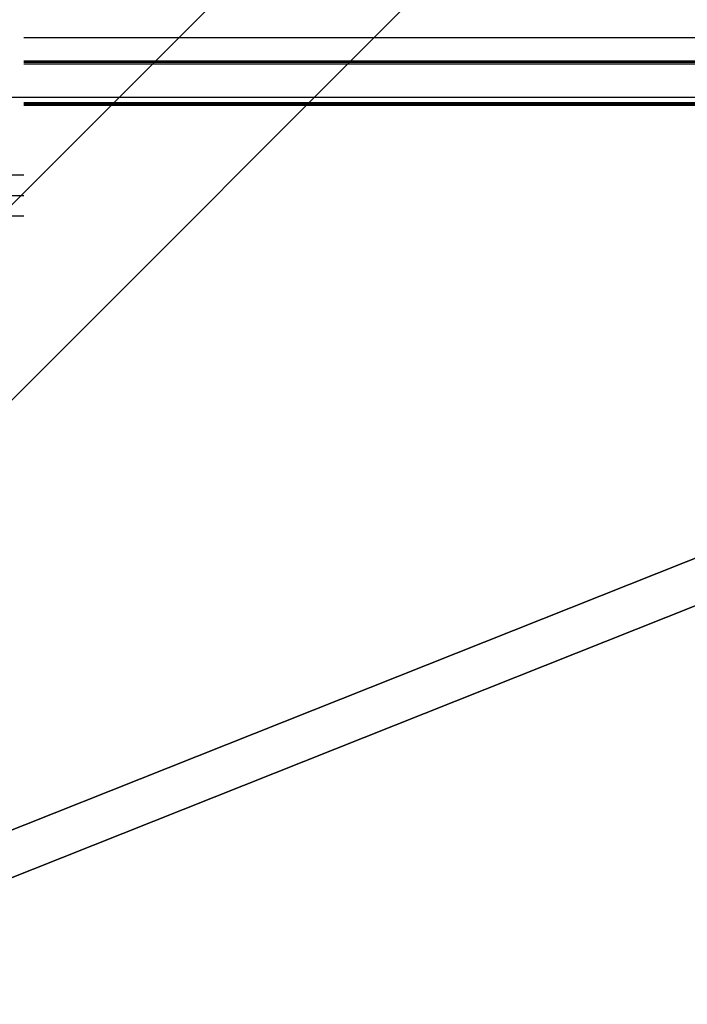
# Model space of a CAD drawing. Header units: millimetres. Extents: x -1690 to 192, y -898 to 54.
# Tile 50 of 256: x -1575 to -1553, y -835 to -803. Entities that reach past the tile are written whole.
import ezdxf

# ---------------------------------------------------------------- set-up
doc = ezdxf.new("R2010")
doc.units = ezdxf.units.MM
doc.header["$MEASUREMENT"] = 0
doc.layers.add('OVIDIO 186x93x72h', color=7, linetype='Continuous')

msp = doc.modelspace()

# ---------------------------------------------------------------- linework, layer by layer
at = {"layer": 'OVIDIO 186x93x72h', "extrusion": (0.235702, 0.235702, 0.942809)}
for points in [[(537.225, 1860.592), (537.225, 1756.052)], [(541.683, 1876.034), (541.683, 1770.626)]]:
    msp.add_lwpolyline(points, dxfattribs=at)
at = {"layer": 'OVIDIO 186x93x72h', "extrusion": (1, 0, 0)}
for points in [[(-805.482, 676.569), (-805.402, 676.53), (-805.321, 676.492), (-805.238, 676.457), (-805.153, 676.422), (-805.067, 676.39), (-804.98, 676.359), (-804.891, 676.33), (-804.801, 676.303), (-804.71, 676.278), (-804.617, 676.254), (-804.523, 676.233), (-804.428, 676.214), (-804.332, 676.198), (-804.236, 676.183), (-804.138, 676.171), (-804.039, 676.161), (-803.94, 676.154), (-803.84, 676.149), (-803.74, 676.147), (-803.639, 676.147), (-803.537, 676.149), (-803.436, 676.155), (-803.334, 676.162), (-803.232, 676.173), (-803.131, 676.186), (-803.029, 676.202), (-802.928, 676.22), (-802.827, 676.241), (-802.726, 676.265), (-802.626, 676.291), (-802.527, 676.32), (-802.428, 676.352), (-802.33, 676.386), (-802.233, 676.422), (-802.138, 676.461), (-802.043, 676.503), (-801.949, 676.546), (-801.857, 676.592), (-801.767, 676.641), (-801.677, 676.691), (-801.59, 676.744), (-801.504, 676.799), (-801.419, 676.855), (-801.337, 676.914), (-801.256, 676.975), (-801.177, 677.037), (-801.1, 677.101), (-801.025, 677.166), (-800.952, 677.233), (-800.881, 677.301), (-800.812, 677.371), (-800.746, 677.442), (-800.681, 677.514), (-800.619, 677.587), (-800.558, 677.661), (-800.5, 677.736), (-800.445, 677.812), (-800.391, 677.889), (-800.34, 677.966), (-800.29, 678.043), (-800.243, 678.121), (-800.199, 678.2), (-800.156, 678.278), (-800.115, 678.357)], [(-800.115, 678.357), (-800.156, 678.278), (-800.199, 678.2), (-800.243, 678.121), (-800.29, 678.043), (-800.34, 677.966), (-800.391, 677.889), (-800.445, 677.812), (-800.5, 677.736), (-800.558, 677.661), (-800.619, 677.587), (-800.681, 677.514), (-800.746, 677.442), (-800.812, 677.371), (-800.881, 677.301), (-800.952, 677.233), (-801.025, 677.166), (-801.1, 677.101), (-801.177, 677.037), (-801.256, 676.975), (-801.337, 676.914), (-801.419, 676.855), (-801.504, 676.799), (-801.59, 676.744), (-801.677, 676.691), (-801.767, 676.641), (-801.857, 676.592), (-801.949, 676.546), (-802.043, 676.503), (-802.138, 676.461), (-802.233, 676.422), (-802.33, 676.386), (-802.428, 676.352), (-802.527, 676.32), (-802.626, 676.291), (-802.726, 676.265), (-802.827, 676.241), (-802.928, 676.22), (-803.029, 676.202), (-803.131, 676.186), (-803.232, 676.173), (-803.334, 676.162), (-803.436, 676.155), (-803.537, 676.149), (-803.639, 676.147), (-803.74, 676.147), (-803.84, 676.149), (-803.94, 676.154), (-804.039, 676.161), (-804.138, 676.171), (-804.236, 676.183), (-804.332, 676.198), (-804.428, 676.214), (-804.523, 676.233), (-804.617, 676.254), (-804.71, 676.278), (-804.801, 676.303), (-804.891, 676.33), (-804.98, 676.359), (-805.067, 676.39), (-805.153, 676.422), (-805.238, 676.457), (-805.321, 676.492), (-805.402, 676.53), (-805.482, 676.569)], [(-805.482, 676.569), (-805.395, 676.526), (-805.307, 676.486), (-805.217, 676.448), (-805.127, 676.412), (-805.035, 676.378), (-804.942, 676.346), (-804.848, 676.317), (-804.753, 676.289), (-804.658, 676.264), (-804.561, 676.242), (-804.464, 676.221), (-804.366, 676.203), (-804.268, 676.188), (-804.17, 676.175), (-804.071, 676.164), (-803.972, 676.156), (-803.872, 676.15), (-803.773, 676.147), (-803.674, 676.146), (-803.575, 676.148), (-803.476, 676.152), (-803.377, 676.159), (-803.279, 676.168), (-803.181, 676.179), (-803.084, 676.193), (-802.988, 676.209), (-802.892, 676.227), (-802.798, 676.248), (-802.704, 676.271), (-802.611, 676.296), (-802.519, 676.323), (-802.428, 676.352), (-802.338, 676.383), (-802.248, 676.416), (-802.159, 676.452), (-802.07, 676.49), (-801.982, 676.531), (-801.895, 676.573), (-801.808, 676.618), (-801.722, 676.666), (-801.637, 676.715), (-801.553, 676.767), (-801.47, 676.821), (-801.389, 676.877), (-801.308, 676.935), (-801.229, 676.995), (-801.152, 677.057), (-801.076, 677.121), (-801.002, 677.187), (-800.929, 677.255), (-800.858, 677.325), (-800.789, 677.396), (-800.721, 677.469), (-800.656, 677.543), (-800.592, 677.619), (-800.531, 677.697), (-800.471, 677.776), (-800.414, 677.856), (-800.359, 677.937), (-800.305, 678.019), (-800.255, 678.102), (-800.206, 678.187), (-800.159, 678.272), (-800.115, 678.357)], [(-801.489, 676.808), (-804.587, 678.357)], [(-801.904, 679.252), (-803.453, 676.153)], [(-802.799, 679.699), (-802.809, 679.679), (-802.819, 679.66), (-802.831, 679.64), (-802.842, 679.621), (-802.855, 679.601), (-802.867, 679.582), (-802.881, 679.563), (-802.895, 679.544), (-802.909, 679.525), (-802.924, 679.507), (-802.94, 679.488), (-802.956, 679.47), (-802.973, 679.453), (-802.99, 679.435), (-803.008, 679.418), (-803.026, 679.401), (-803.045, 679.385), (-803.064, 679.369), (-803.084, 679.353), (-803.104, 679.338), (-803.125, 679.324), (-803.146, 679.309), (-803.167, 679.296), (-803.189, 679.283), (-803.211, 679.27), (-803.234, 679.258), (-803.257, 679.246), (-803.28, 679.235), (-803.304, 679.225), (-803.328, 679.215), (-803.352, 679.206), (-803.377, 679.198), (-803.401, 679.19), (-803.426, 679.183), (-803.451, 679.176), (-803.476, 679.17), (-803.502, 679.165), (-803.527, 679.16), (-803.552, 679.156), (-803.578, 679.153), (-803.603, 679.15), (-803.629, 679.148), (-803.654, 679.147), (-803.679, 679.146), (-803.705, 679.146), (-803.73, 679.147), (-803.755, 679.148), (-803.78, 679.15), (-803.804, 679.153), (-803.829, 679.156), (-803.853, 679.159), (-803.877, 679.163), (-803.901, 679.168), (-803.924, 679.173), (-803.947, 679.179), (-803.97, 679.185), (-803.992, 679.192), (-804.015, 679.199), (-804.037, 679.207), (-804.058, 679.215), (-804.079, 679.224), (-804.1, 679.233), (-804.12, 679.242), (-804.14, 679.252)], [(-804.14, 679.252), (-804.12, 679.242), (-804.1, 679.233), (-804.079, 679.224), (-804.058, 679.215), (-804.037, 679.207), (-804.015, 679.199), (-803.992, 679.192), (-803.97, 679.185), (-803.947, 679.179), (-803.924, 679.173), (-803.901, 679.168), (-803.877, 679.163), (-803.853, 679.159), (-803.829, 679.156), (-803.804, 679.153), (-803.78, 679.15), (-803.755, 679.148), (-803.73, 679.147), (-803.705, 679.146), (-803.679, 679.146), (-803.654, 679.147), (-803.629, 679.148), (-803.603, 679.15), (-803.578, 679.153), (-803.552, 679.156), (-803.527, 679.16), (-803.502, 679.165), (-803.476, 679.17), (-803.451, 679.176), (-803.426, 679.183), (-803.401, 679.19), (-803.377, 679.198), (-803.352, 679.206), (-803.328, 679.215), (-803.304, 679.225), (-803.28, 679.235), (-803.257, 679.246), (-803.234, 679.258), (-803.211, 679.27), (-803.189, 679.283), (-803.167, 679.296), (-803.146, 679.309), (-803.125, 679.324), (-803.104, 679.338), (-803.084, 679.353), (-803.064, 679.369), (-803.045, 679.385), (-803.026, 679.401), (-803.008, 679.418), (-802.99, 679.435), (-802.973, 679.453), (-802.956, 679.47), (-802.94, 679.488), (-802.924, 679.507), (-802.909, 679.525), (-802.895, 679.544), (-802.881, 679.563), (-802.867, 679.582), (-802.855, 679.601), (-802.842, 679.621), (-802.831, 679.64), (-802.819, 679.66), (-802.809, 679.679), (-802.799, 679.699)], [(-804.14, 679.252), (-804.118, 679.241), (-804.096, 679.231), (-804.073, 679.221), (-804.05, 679.212), (-804.027, 679.204), (-804.003, 679.196), (-803.979, 679.188), (-803.955, 679.181), (-803.931, 679.175), (-803.907, 679.169), (-803.882, 679.164), (-803.858, 679.16), (-803.833, 679.156), (-803.808, 679.153), (-803.784, 679.15), (-803.759, 679.148), (-803.734, 679.147), (-803.709, 679.146), (-803.685, 679.146), (-803.66, 679.147), (-803.635, 679.148), (-803.611, 679.15), (-803.586, 679.152), (-803.562, 679.155), (-803.538, 679.158), (-803.515, 679.162), (-803.491, 679.167), (-803.468, 679.172), (-803.444, 679.178), (-803.422, 679.184), (-803.399, 679.19), (-803.377, 679.198), (-803.355, 679.205), (-803.333, 679.213), (-803.311, 679.222), (-803.289, 679.232), (-803.267, 679.242), (-803.245, 679.252), (-803.224, 679.263), (-803.203, 679.275), (-803.182, 679.287), (-803.161, 679.3), (-803.14, 679.313), (-803.12, 679.327), (-803.1, 679.341), (-803.08, 679.356), (-803.061, 679.372), (-803.042, 679.388), (-803.023, 679.404), (-803.005, 679.421), (-802.987, 679.438), (-802.969, 679.456), (-802.952, 679.474), (-802.936, 679.493), (-802.92, 679.512), (-802.904, 679.532), (-802.889, 679.552), (-802.874, 679.572), (-802.86, 679.592), (-802.847, 679.613), (-802.834, 679.634), (-802.822, 679.656), (-802.81, 679.677), (-802.799, 679.699)], [(-804.14, 679.252), (-804.23, 679.297)], [(-804.23, 679.297), (-804.14, 679.252)], [(-804.14, 679.252), (-805.482, 676.569)], [(-805.482, 676.569), (-804.14, 679.252)], [(-807.807, 681.085), (-804.23, 679.297)], [(-804.23, 679.297), (-804.14, 679.252)], [(-804.811, 677.91), (-808.478, 679.744)], [(-804.632, 678.939), (-805.974, 679.61)], [(-805.571, 676.613), (-805.482, 676.569)], [(-805.482, 676.569), (-805.571, 676.613)], [(-805.571, 676.613), (-805.482, 676.569)], [(-805.571, 676.613), (-809.149, 678.402)], [(-807.315, 677.485), (-805.974, 680.169)], [(-807.807, 681.085), (-809.149, 678.402)], [(-809.149, 678.402), (-807.807, 681.085)]]:
    msp.add_lwpolyline(points, dxfattribs=at)
at = {"layer": 'OVIDIO 186x93x72h', "extrusion": (0.003049, -0.326394, 0.945229)}
for points in [[(-1581.896, -525.985), (-1581.896, -525.938), (-1581.897, -525.89), (-1581.9, -525.843), (-1581.903, -525.794), (-1581.907, -525.746), (-1581.912, -525.697), (-1581.918, -525.648), (-1581.926, -525.599), (-1581.935, -525.55), (-1581.945, -525.501), (-1581.956, -525.451), (-1581.968, -525.402), (-1581.981, -525.352), (-1581.996, -525.303), (-1582.012, -525.254), (-1582.029, -525.204), (-1582.048, -525.156), (-1582.067, -525.107), (-1582.088, -525.059), (-1582.11, -525.011), (-1582.134, -524.963), (-1582.158, -524.916), (-1582.184, -524.87), (-1582.211, -524.824), (-1582.239, -524.778), (-1582.268, -524.734), (-1582.299, -524.69), (-1582.33, -524.647), (-1582.363, -524.604), (-1582.397, -524.563), (-1582.432, -524.522), (-1582.467, -524.483), (-1582.504, -524.444), (-1582.542, -524.407), (-1582.58, -524.37), (-1582.62, -524.335), (-1582.66, -524.3), (-1582.701, -524.267), (-1582.742, -524.235), (-1582.784, -524.205), (-1582.827, -524.175), (-1582.871, -524.147), (-1582.915, -524.12), (-1582.959, -524.095), (-1583.004, -524.07), (-1583.049, -524.047), (-1583.095, -524.025), (-1583.141, -524.005), (-1583.187, -523.986), (-1583.233, -523.968), (-1583.279, -523.951), (-1583.326, -523.936), (-1583.372, -523.922), (-1583.419, -523.91), (-1583.465, -523.898), (-1583.512, -523.888), (-1583.558, -523.879), (-1583.604, -523.871), (-1583.65, -523.865), (-1583.696, -523.859), (-1583.741, -523.855), (-1583.786, -523.852), (-1583.831, -523.85), (-1583.875, -523.849)], [(-1583.875, -523.849), (-1583.831, -523.85), (-1583.786, -523.852), (-1583.741, -523.855), (-1583.696, -523.859), (-1583.65, -523.865), (-1583.604, -523.871), (-1583.558, -523.879), (-1583.512, -523.888), (-1583.465, -523.898), (-1583.419, -523.91), (-1583.372, -523.922), (-1583.326, -523.936), (-1583.279, -523.951), (-1583.233, -523.968), (-1583.187, -523.986), (-1583.141, -524.005), (-1583.095, -524.025), (-1583.049, -524.047), (-1583.004, -524.07), (-1582.959, -524.095), (-1582.915, -524.12), (-1582.871, -524.147), (-1582.827, -524.175), (-1582.784, -524.205), (-1582.742, -524.235), (-1582.701, -524.267), (-1582.66, -524.3), (-1582.62, -524.335), (-1582.58, -524.37), (-1582.542, -524.407), (-1582.504, -524.444), (-1582.467, -524.483), (-1582.432, -524.522), (-1582.397, -524.563), (-1582.363, -524.604), (-1582.33, -524.647), (-1582.299, -524.69), (-1582.268, -524.734), (-1582.239, -524.778), (-1582.211, -524.824), (-1582.184, -524.87), (-1582.158, -524.916), (-1582.134, -524.963), (-1582.11, -525.011), (-1582.088, -525.059), (-1582.067, -525.107), (-1582.048, -525.156), (-1582.029, -525.204), (-1582.012, -525.254), (-1581.996, -525.303), (-1581.981, -525.352), (-1581.968, -525.402), (-1581.956, -525.451), (-1581.945, -525.501), (-1581.935, -525.55), (-1581.926, -525.599), (-1581.918, -525.648), (-1581.912, -525.697), (-1581.907, -525.746), (-1581.903, -525.794), (-1581.9, -525.843), (-1581.897, -525.89), (-1581.896, -525.938), (-1581.896, -525.985)], [(-1581.891, -525.467), (-1581.891, -525.42), (-1581.892, -525.372), (-1581.894, -525.325), (-1581.898, -525.277), (-1581.902, -525.228), (-1581.907, -525.179), (-1581.913, -525.131), (-1581.921, -525.081), (-1581.93, -525.032), (-1581.939, -524.983), (-1581.95, -524.933), (-1581.963, -524.884), (-1581.976, -524.834), (-1581.991, -524.785), (-1582.007, -524.736), (-1582.024, -524.687), (-1582.042, -524.638), (-1582.062, -524.589), (-1582.083, -524.541), (-1582.105, -524.493), (-1582.128, -524.445), (-1582.153, -524.398), (-1582.179, -524.352), (-1582.206, -524.306), (-1582.234, -524.26), (-1582.263, -524.216), (-1582.294, -524.172), (-1582.325, -524.129), (-1582.358, -524.086), (-1582.392, -524.045), (-1582.426, -524.004), (-1582.462, -523.965), (-1582.499, -523.926), (-1582.537, -523.889), (-1582.575, -523.852), (-1582.614, -523.817), (-1582.655, -523.783), (-1582.695, -523.749), (-1582.737, -523.718), (-1582.779, -523.687), (-1582.822, -523.657), (-1582.866, -523.629), (-1582.91, -523.602), (-1582.954, -523.577), (-1582.999, -523.552), (-1583.044, -523.529), (-1583.09, -523.507), (-1583.136, -523.487), (-1583.182, -523.468), (-1583.228, -523.45), (-1583.274, -523.433), (-1583.321, -523.418), (-1583.367, -523.404), (-1583.414, -523.392), (-1583.46, -523.38), (-1583.507, -523.37), (-1583.553, -523.361), (-1583.599, -523.353), (-1583.645, -523.347), (-1583.691, -523.341), (-1583.736, -523.337), (-1583.781, -523.334), (-1583.826, -523.332), (-1583.87, -523.331)], [(-1583.87, -523.331), (-1583.826, -523.332), (-1583.781, -523.334), (-1583.736, -523.337), (-1583.691, -523.341), (-1583.645, -523.347), (-1583.599, -523.353), (-1583.553, -523.361), (-1583.507, -523.37), (-1583.46, -523.38), (-1583.414, -523.392), (-1583.367, -523.404), (-1583.321, -523.418), (-1583.274, -523.433), (-1583.228, -523.45), (-1583.182, -523.468), (-1583.136, -523.487), (-1583.09, -523.507), (-1583.044, -523.529), (-1582.999, -523.552), (-1582.954, -523.577), (-1582.91, -523.602), (-1582.866, -523.629), (-1582.822, -523.657), (-1582.779, -523.687), (-1582.737, -523.718), (-1582.695, -523.749), (-1582.655, -523.783), (-1582.614, -523.817), (-1582.575, -523.852), (-1582.537, -523.889), (-1582.499, -523.926), (-1582.462, -523.965), (-1582.426, -524.004), (-1582.392, -524.045), (-1582.358, -524.086), (-1582.325, -524.129), (-1582.294, -524.172), (-1582.263, -524.216), (-1582.234, -524.26), (-1582.206, -524.306), (-1582.179, -524.352), (-1582.153, -524.398), (-1582.128, -524.445), (-1582.105, -524.493), (-1582.083, -524.541), (-1582.062, -524.589), (-1582.042, -524.638), (-1582.024, -524.687), (-1582.007, -524.736), (-1581.991, -524.785), (-1581.976, -524.834), (-1581.963, -524.884), (-1581.95, -524.933), (-1581.939, -524.983), (-1581.93, -525.032), (-1581.921, -525.081), (-1581.913, -525.131), (-1581.907, -525.179), (-1581.902, -525.228), (-1581.898, -525.277), (-1581.894, -525.325), (-1581.892, -525.372), (-1581.891, -525.42), (-1581.891, -525.467)], [(-1579.926, -528.975), (-1579.97, -528.974), (-1580.015, -528.972), (-1580.06, -528.969), (-1580.106, -528.965), (-1580.151, -528.96), (-1580.197, -528.953), (-1580.243, -528.946), (-1580.29, -528.938), (-1580.336, -528.928), (-1580.382, -528.917), (-1580.429, -528.905), (-1580.475, -528.892), (-1580.522, -528.878), (-1580.568, -528.862), (-1580.615, -528.845), (-1580.661, -528.827), (-1580.707, -528.808), (-1580.752, -528.787), (-1580.797, -528.765), (-1580.842, -528.742), (-1580.887, -528.718), (-1580.931, -528.692), (-1580.974, -528.666), (-1581.017, -528.638), (-1581.059, -528.609), (-1581.101, -528.579), (-1581.142, -528.547), (-1581.182, -528.515), (-1581.221, -528.481), (-1581.26, -528.447), (-1581.298, -528.411), (-1581.334, -528.375), (-1581.37, -528.337), (-1581.405, -528.299), (-1581.439, -528.26), (-1581.471, -528.22), (-1581.503, -528.179), (-1581.533, -528.138), (-1581.563, -528.095), (-1581.591, -528.053), (-1581.618, -528.009), (-1581.644, -527.965), (-1581.668, -527.921), (-1581.692, -527.876), (-1581.714, -527.83), (-1581.735, -527.785), (-1581.754, -527.739), (-1581.773, -527.692), (-1581.79, -527.646), (-1581.806, -527.599), (-1581.821, -527.553), (-1581.834, -527.506), (-1581.847, -527.459), (-1581.858, -527.412), (-1581.868, -527.366), (-1581.876, -527.319), (-1581.884, -527.273), (-1581.89, -527.227), (-1581.896, -527.18), (-1581.9, -527.135), (-1581.903, -527.089), (-1581.905, -527.044), (-1581.906, -526.999), (-1581.906, -526.955)], [(-1581.906, -526.955), (-1581.906, -526.999), (-1581.905, -527.044), (-1581.903, -527.089), (-1581.9, -527.135), (-1581.896, -527.18), (-1581.89, -527.227), (-1581.884, -527.273), (-1581.876, -527.319), (-1581.868, -527.366), (-1581.858, -527.412), (-1581.847, -527.459), (-1581.834, -527.506), (-1581.821, -527.553), (-1581.806, -527.599), (-1581.79, -527.646), (-1581.773, -527.692), (-1581.754, -527.739), (-1581.735, -527.785), (-1581.714, -527.83), (-1581.692, -527.876), (-1581.668, -527.921), (-1581.644, -527.965), (-1581.618, -528.009), (-1581.591, -528.053), (-1581.563, -528.095), (-1581.533, -528.138), (-1581.503, -528.179), (-1581.471, -528.22), (-1581.439, -528.26), (-1581.405, -528.299), (-1581.37, -528.337), (-1581.334, -528.375), (-1581.298, -528.411), (-1581.26, -528.447), (-1581.221, -528.481), (-1581.182, -528.515), (-1581.142, -528.547), (-1581.101, -528.579), (-1581.059, -528.609), (-1581.017, -528.638), (-1580.974, -528.666), (-1580.931, -528.692), (-1580.887, -528.718), (-1580.842, -528.742), (-1580.797, -528.765), (-1580.752, -528.787), (-1580.707, -528.808), (-1580.661, -528.827), (-1580.615, -528.845), (-1580.568, -528.862), (-1580.522, -528.878), (-1580.475, -528.892), (-1580.429, -528.905), (-1580.382, -528.917), (-1580.336, -528.928), (-1580.29, -528.938), (-1580.243, -528.946), (-1580.197, -528.953), (-1580.151, -528.96), (-1580.106, -528.965), (-1580.06, -528.969), (-1580.015, -528.972), (-1579.97, -528.974), (-1579.926, -528.975)], [(-1581.906, -526.955), (-1581.906, -527.005), (-1581.905, -527.055), (-1581.902, -527.105), (-1581.898, -527.156), (-1581.893, -527.206), (-1581.886, -527.256), (-1581.879, -527.306), (-1581.87, -527.355), (-1581.859, -527.404), (-1581.848, -527.453), (-1581.835, -527.502), (-1581.822, -527.55), (-1581.806, -527.598), (-1581.79, -527.646), (-1581.773, -527.692), (-1581.755, -527.739), (-1581.735, -527.784), (-1581.714, -527.829), (-1581.693, -527.873), (-1581.67, -527.917), (-1581.647, -527.96), (-1581.622, -528.002), (-1581.597, -528.043), (-1581.571, -528.084), (-1581.544, -528.123), (-1581.516, -528.162), (-1581.487, -528.2), (-1581.458, -528.237), (-1581.428, -528.273), (-1581.397, -528.308), (-1581.366, -528.342), (-1581.334, -528.375), (-1581.302, -528.407), (-1581.268, -528.439), (-1581.234, -528.47), (-1581.199, -528.501), (-1581.162, -528.531), (-1581.125, -528.56), (-1581.087, -528.589), (-1581.048, -528.617), (-1581.008, -528.644), (-1580.967, -528.67), (-1580.926, -528.695), (-1580.883, -528.72), (-1580.84, -528.743), (-1580.796, -528.766), (-1580.752, -528.787), (-1580.706, -528.808), (-1580.661, -528.827), (-1580.614, -528.845), (-1580.567, -528.862), (-1580.52, -528.878), (-1580.472, -528.893), (-1580.423, -528.907), (-1580.374, -528.919), (-1580.325, -528.93), (-1580.276, -528.94), (-1580.226, -528.949), (-1580.176, -528.956), (-1580.126, -528.963), (-1580.076, -528.968), (-1580.026, -528.971), (-1579.976, -528.974), (-1579.926, -528.975)], [(-1579.926, -528.975), (-1579.97, -528.974), (-1580.015, -528.972), (-1580.06, -528.969), (-1580.106, -528.965), (-1580.151, -528.96), (-1580.197, -528.953), (-1580.243, -528.946), (-1580.29, -528.938), (-1580.336, -528.928), (-1580.382, -528.917), (-1580.429, -528.905), (-1580.475, -528.892), (-1580.522, -528.878), (-1580.568, -528.862), (-1580.615, -528.845), (-1580.661, -528.827), (-1580.707, -528.808), (-1580.752, -528.787), (-1580.797, -528.765), (-1580.842, -528.742), (-1580.887, -528.718), (-1580.931, -528.692), (-1580.974, -528.666), (-1581.017, -528.638), (-1581.059, -528.609), (-1581.101, -528.579), (-1581.142, -528.547), (-1581.182, -528.515), (-1581.221, -528.481), (-1581.26, -528.447), (-1581.298, -528.411), (-1581.334, -528.375), (-1581.37, -528.337), (-1581.405, -528.299), (-1581.439, -528.26), (-1581.471, -528.22), (-1581.503, -528.179), (-1581.533, -528.138), (-1581.563, -528.095), (-1581.591, -528.053), (-1581.618, -528.009), (-1581.644, -527.965), (-1581.668, -527.921), (-1581.692, -527.876), (-1581.714, -527.83), (-1581.735, -527.785), (-1581.754, -527.739), (-1581.773, -527.692), (-1581.79, -527.646), (-1581.806, -527.599), (-1581.821, -527.553), (-1581.834, -527.506), (-1581.847, -527.459), (-1581.858, -527.412), (-1581.868, -527.366), (-1581.876, -527.319), (-1581.884, -527.273), (-1581.89, -527.227), (-1581.896, -527.18), (-1581.9, -527.135), (-1581.903, -527.089), (-1581.905, -527.044), (-1581.906, -526.999), (-1581.906, -526.955)], [(-1581.906, -526.955), (-1581.906, -526.999), (-1581.905, -527.044), (-1581.903, -527.089), (-1581.9, -527.135), (-1581.896, -527.18), (-1581.89, -527.227), (-1581.884, -527.273), (-1581.876, -527.319), (-1581.868, -527.366), (-1581.858, -527.412), (-1581.847, -527.459), (-1581.834, -527.506), (-1581.821, -527.553), (-1581.806, -527.599), (-1581.79, -527.646), (-1581.773, -527.692), (-1581.754, -527.739), (-1581.735, -527.785), (-1581.714, -527.83), (-1581.692, -527.876), (-1581.668, -527.921), (-1581.644, -527.965), (-1581.618, -528.009), (-1581.591, -528.053), (-1581.563, -528.095), (-1581.533, -528.138), (-1581.503, -528.179), (-1581.471, -528.22), (-1581.439, -528.26), (-1581.405, -528.299), (-1581.37, -528.337), (-1581.334, -528.375), (-1581.298, -528.411), (-1581.26, -528.447), (-1581.221, -528.481), (-1581.182, -528.515), (-1581.142, -528.547), (-1581.101, -528.579), (-1581.059, -528.609), (-1581.017, -528.638), (-1580.974, -528.666), (-1580.931, -528.692), (-1580.887, -528.718), (-1580.842, -528.742), (-1580.797, -528.765), (-1580.752, -528.787), (-1580.707, -528.808), (-1580.661, -528.827), (-1580.615, -528.845), (-1580.568, -528.862), (-1580.522, -528.878), (-1580.475, -528.892), (-1580.429, -528.905), (-1580.382, -528.917), (-1580.336, -528.928), (-1580.29, -528.938), (-1580.243, -528.946), (-1580.197, -528.953), (-1580.151, -528.96), (-1580.106, -528.965), (-1580.06, -528.969), (-1580.015, -528.972), (-1579.97, -528.974), (-1579.926, -528.975)]]:
    msp.add_lwpolyline(points, dxfattribs=at)
at = {"layer": 'OVIDIO 186x93x72h', "extrusion": (0.003235, -1.55701e-05, 0.999995)}
msp.add_lwpolyline([(-1578.627, -803.233), (-1578.577, -803.234), (-1578.527, -803.236), (-1578.477, -803.239), (-1578.427, -803.243), (-1578.377, -803.249), (-1578.327, -803.256), (-1578.277, -803.264), (-1578.227, -803.274), (-1578.178, -803.284), (-1578.129, -803.296), (-1578.081, -803.309), (-1578.033, -803.324), (-1577.985, -803.339), (-1577.938, -803.356), (-1577.891, -803.374), (-1577.845, -803.392), (-1577.8, -803.412), (-1577.755, -803.433), (-1577.711, -803.455), (-1577.667, -803.479), (-1577.625, -803.503), (-1577.583, -803.527), (-1577.542, -803.553), (-1577.502, -803.58), (-1577.463, -803.607), (-1577.424, -803.636), (-1577.387, -803.665), (-1577.35, -803.694), (-1577.314, -803.724), (-1577.28, -803.755), (-1577.246, -803.787), (-1577.213, -803.819), (-1577.181, -803.852), (-1577.149, -803.886), (-1577.118, -803.92), (-1577.088, -803.956), (-1577.058, -803.993), (-1577.03, -804.03), (-1577.001, -804.069), (-1576.974, -804.108), (-1576.947, -804.148), (-1576.921, -804.189), (-1576.897, -804.231), (-1576.873, -804.273), (-1576.849, -804.317), (-1576.827, -804.361), (-1576.806, -804.406), (-1576.786, -804.451), (-1576.768, -804.497), (-1576.75, -804.544), (-1576.733, -804.591), (-1576.718, -804.639), (-1576.703, -804.687), (-1576.69, -804.735), (-1576.678, -804.784), (-1576.668, -804.833), (-1576.658, -804.883), (-1576.65, -804.933), (-1576.643, -804.983), (-1576.637, -805.033), (-1576.633, -805.083), (-1576.63, -805.133), (-1576.628, -805.183), (-1576.627, -805.233)], dxfattribs=at)
at = {"layer": 'OVIDIO 186x93x72h'}
for points in [[(-1574.438, -803.377), (-1539.438, -803.377)], [(-1574.438, -804.14), (-1539.438, -804.14)], [(-1539.438, -804.14), (-1574.438, -804.14)], [(-1539.438, -804.185), (-1574.438, -804.185)], [(-1574.438, -804.23), (-1539.438, -804.23)], [(-1588.938, -805.303), (-1525.689, -805.303)], [(-1574.438, -805.482), (-1539.438, -805.482)], [(-1539.438, -805.482), (-1574.438, -805.482)], [(-1539.438, -805.527), (-1574.438, -805.527)], [(-1539.438, -805.571), (-1574.438, -805.571)], [(-1595.675, -807.807), (-1574.438, -807.807)], [(-1595.675, -808.478), (-1574.438, -808.478)], [(-1574.438, -809.149), (-1595.675, -809.149)]]:
    msp.add_lwpolyline(points, dxfattribs=at)
at = {"layer": 'OVIDIO 186x93x72h', "extrusion": (0, 1, 0)}
for points in [[(1525.689, 678.939), (1588.938, 678.939)], [(1588.938, 678.939), (1525.689, 678.939)], [(1588.938, 679.61), (1525.689, 679.61)], [(1525.689, 679.61), (1588.938, 679.61)]]:
    msp.add_lwpolyline(points, dxfattribs=at)
at = {"layer": 'OVIDIO 186x93x72h', "extrusion": (0.999999, -0.001021, -0.000352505)}
for points in [[(-807.768, 676.87), (-806.851, 677.187)], [(-806.851, 677.187), (-807.768, 676.87)], [(-808.013, 677.579), (-806.851, 677.98)], [(-808.257, 678.288), (-806.851, 678.774)], [(-806.851, 678.774), (-808.257, 678.288)]]:
    msp.add_lwpolyline(points, dxfattribs=at)
at = {"layer": 'OVIDIO 186x93x72h', "extrusion": (0.999995, 0.000995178, -0.002882)}
for points in [[(-803.89, 673.125), (-804.38, 674.543)], [(-805.931, 672.42), (-806.421, 673.838)], [(-806.976, 673.647), (-806.486, 672.229)], [(-806.486, 672.229), (-806.976, 673.647)], [(-806.502, 672.223), (-806.992, 673.641)]]:
    msp.add_lwpolyline(points, dxfattribs=at)
at = {"layer": 'OVIDIO 186x93x72h', "extrusion": (5.03619e-08, 1, 1.557e-05)}
for points in [[(1574.443, 677.754), (1574.438, 679.341)], [(1574.438, 679.341), (1574.443, 677.754)]]:
    msp.add_lwpolyline(points, dxfattribs=at)
at = {"layer": 'OVIDIO 186x93x72h', "extrusion": (0.999995, 0.000995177, -0.002882)}
for points in [[(-804.594, 672.882), (-805.083, 674.3)], [(-805.083, 674.3), (-804.594, 672.882)]]:
    msp.add_lwpolyline(points, dxfattribs=at)
at = {"layer": 'OVIDIO 186x93x72h', "extrusion": (-0.114881, -0.045678, 0.992329)}
for points in [[(186.124, -1620.297), (186.124, -1727.153)], [(186.124, -1727.153), (186.124, -1620.297)], [(186.581, -1620.297), (186.581, -1727.153)], [(186.581, -1727.153), (186.581, -1620.297)], [(171.642, -1713.406), (171.642, -1658.215)], [(171.871, -1713.189), (171.871, -1658.784)], [(187.725, -1620.95), (187.725, -1729.865)], [(188.412, -1620.951), (188.412, -1729.865)]]:
    msp.add_lwpolyline(points, dxfattribs=at)
at = {"layer": 'OVIDIO 186x93x72h', "extrusion": (2.56846e-05, 1, -8.30777e-08)}
for points in [[(1541.426, 676.665), (1572.426, 676.766)], [(1572.426, 676.766), (1541.426, 676.665)], [(1541.424, 677.374), (1572.423, 677.475)], [(1541.421, 678.083), (1572.421, 678.183)], [(1572.421, 678.183), (1541.421, 678.083)]]:
    msp.add_lwpolyline(points, dxfattribs=at)
at = {"layer": 'OVIDIO 186x93x72h', "extrusion": (0.202852, 0.108979, 0.973126)}
for points in [[(7.441, 1998.601), (7.441, 1837.945)], [(7.441, 1837.945), (7.441, 1998.601)], [(7.146, 1998.601), (7.146, 1837.945)], [(6.85, 1998.601), (6.85, 1837.945)], [(6.85, 1837.945), (6.85, 1998.601)]]:
    msp.add_lwpolyline(points, dxfattribs=at)
at = {"layer": 'OVIDIO 186x93x72h', "extrusion": (0.202871, 0.108992, 0.973121)}
for points in [[(9.291, 1914.835), (9.291, 1857.453)], [(9.291, 1857.453), (9.291, 1914.835)]]:
    msp.add_lwpolyline(points, dxfattribs=at)
at = {"layer": 'OVIDIO 186x93x72h', "extrusion": (0.202866, 0.108989, 0.973122)}
for points in [[(8.574, 1857.452), (8.574, 1914.833)], [(7.861, 1914.833), (7.861, 1857.452)], [(7.861, 1857.452), (7.861, 1914.833)]]:
    msp.add_lwpolyline(points, dxfattribs=at)
at = {"layer": 'OVIDIO 186x93x72h', "extrusion": (0.046296, 0.021464, 0.998697)}
for points in [[(-94.303, 1790.587), (-94.303, 1891.892)], [(-95.789, 1791.556), (-95.789, 1892.067)]]:
    msp.add_lwpolyline(points, dxfattribs=at)
at = {"layer": 'OVIDIO 186x93x72h', "extrusion": (0.12261, -0.276089, 0.953279)}
msp.add_lwpolyline([(-1770.704, 90.304), (-1770.704, 88.804)], dxfattribs=at)
at = {"layer": 'OVIDIO 186x93x72h'}
for points in [[(-1628.013, -850.128, 665.589), (-1627.321, -849.853, 665.682), (-1527.975, -810.352, 679.002)], [(-1527.975, -810.352, 679.002), (-1627.321, -849.853, 665.682), (-1628.013, -850.128, 665.589)], [(-1527.395, -811.659, 678.548), (-1626.741, -851.16, 665.229), (-1627.432, -851.435, 665.136)], [(-1627.432, -851.435, 665.136), (-1626.741, -851.16, 665.229), (-1527.395, -811.659, 678.548)]]:
    msp.add_polyline3d(points, dxfattribs=at)

doc.saveas('drawing.dxf')
